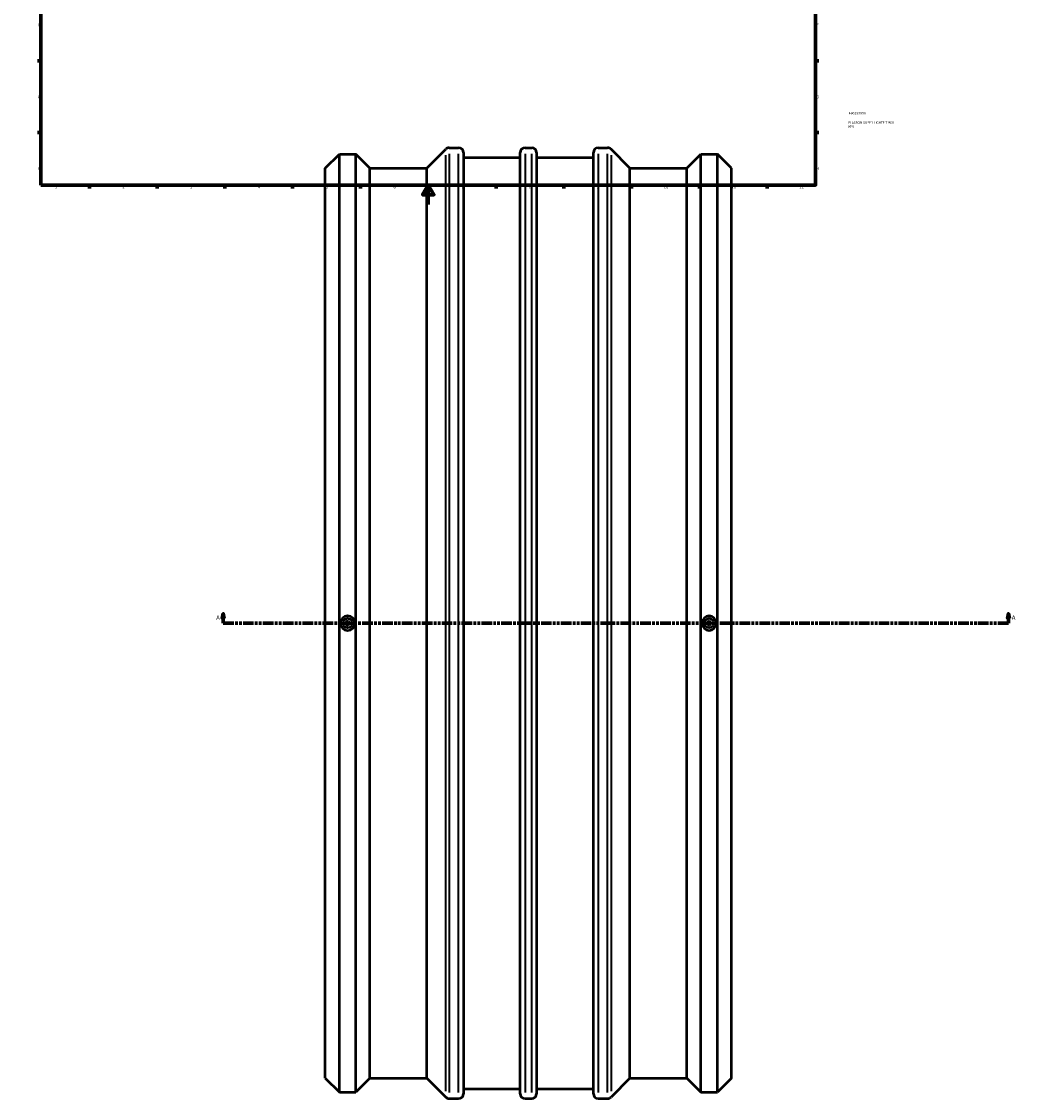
# Model space of a CAD drawing. Header units: millimetres. Extents: x -873 to 1965, y -2121 to 2499.
# Tile 3 of 6: x 0 to 1028, y -924 to 189. Entities that reach past the tile are written whole.
import ezdxf

# ---------------------------------------------------------------- set-up
doc = ezdxf.new("R2010")
doc.units = ezdxf.units.MM
doc.linetypes.add('DOUBLE_DASH_CHAIN', pattern=[1.2403, 0.6614, -0.0827, 0.1654, -0.0827, 0.1654, -0.0827])
for name, color, linetype, lineweight in [('Border (ANSI)', 7, 'Continuous', 70), ('Section Line (ANSI)', 7, 'DOUBLE_DASH_CHAIN', 70), ('Title (ISO)', 7, 'Continuous', 50), ('Visible (ANSI)', 7, 'Continuous', 50), ('Visible Narrow (ANSI)', 7, 'Continuous', 35)]:
    doc.layers.add(name, color=color, linetype=linetype, lineweight=lineweight)
doc.styles.add('Label Text (ANSI)', font='tahoma.ttf')
doc.styles.add('Note Text (ANSI)', font='tahoma.ttf')
doc.styles.add('Note Text (ISO)', font='tahoma.ttf')

# ---------------------------------------------------------------- blocks, each defined once
blk = doc.blocks.new('Borders Default Border')
at = {"layer": 'Border (ANSI)'}
for p, q in [((70.1, 574), (70.1, 577.4)), ((140.2, 574), (140.2, 577.4)), ((210.2, 574), (210.2, 577.4)), ((280.3, 574), (280.3, 577.4)), ((350.4, 574), (350.4, 577.4)), ((490.6, 574), (490.6, 577.4)), ((560.7, 574), (560.7, 577.4)), ((630.8, 574), (630.8, 577.4)), ((700.8, 574), (700.8, 577.4)), ((770.9, 574), (770.9, 577.4)), ((20, 519.7), (16.6, 519.7)), ((821, 519.7), (824.4, 519.7)), ((20, 445.5), (16.6, 445.5)), ((821, 445.5), (824.4, 445.5)), ((20, 371.2), (16.6, 371.2)), ((821, 371.2), (824.4, 371.2)), ((20, 222.7), (16.6, 222.7)), ((821, 222.7), (824.4, 222.7)), ((20, 148.5), (16.6, 148.5)), ((821, 148.5), (824.4, 148.5)), ((20, 74.3), (16.6, 74.3)), ((821, 74.3), (824.4, 74.3)), ((70.1, 20), (70.1, 16.6)), ((140.2, 20), (140.2, 16.6)), ((210.2, 20), (210.2, 16.6)), ((280.3, 20), (280.3, 16.6)), ((350.4, 20), (350.4, 16.6)), ((490.6, 20), (490.6, 16.6)), ((560.7, 20), (560.7, 16.6)), ((630.8, 20), (630.8, 16.6)), ((700.8, 20), (700.8, 16.6)), ((770.9, 20), (770.9, 16.6))]:
    blk.add_line(p, q, dxfattribs=at)
at = {"layer": 'Border (ANSI)', "flags": 128}
for points in [[(420.5, 594), (420.5, 574), (414.7, 584), (426.3, 584), (420.5, 574)], [(20, 20), (20, 574), (821, 574), (821, 20), (20, 20)], [(0, 297), (20, 297), (10, 302.8), (10, 291.2), (20, 297)], [(841, 297), (821, 297), (831, 302.8), (831, 291.2), (821, 297)], [(420.5, 0), (420.5, 20), (414.7, 10), (426.3, 10), (420.5, 20)]]:
    blk.add_lwpolyline(points, dxfattribs=at)
at = {"layer": 'Border (ANSI)', "color": 230, "true_color": 0xff0080, "char_height": 3.05, "attachment_point": 7, "style": 'Note Text (ANSI)'}
for s, insert in [('1', (34.4, 574.4)), ('2', (104.2, 574.4)), ('3', (174.3, 574.3)), ('4', (244.2, 574.4)), ('5', (314.5, 574.3)), ('6', (384.5, 574.3)), ('7', (454.6, 574.4)), ('8', (524.6, 574.3)), ('9', (594.7, 574.3)), ('10', (664, 574.3)), ('11', (734, 574.4)), ('12', (804.1, 574.4)), ('A', (16.8, 555.4)), ('A', (821.6, 555.4)), ('B', (17.1, 481.1)), ('B', (822, 481.1)), ('C', (17, 406.8)), ('C', (821.8, 406.8)), ('D', (17, 332.6)), ('D', (821.8, 332.6)), ('E', (17.2, 258.4)), ('E', (822.1, 258.4)), ('F', (17.3, 184.1)), ('F', (822.1, 184.1)), ('G', (16.8, 109.8)), ('G', (821.7, 109.8)), ('H', (17, 35.6)), ('H', (821.8, 35.6)), ('1', (34.4, 16.6)), ('2', (104.2, 16.6)), ('3', (174.3, 16.5)), ('4', (244.2, 16.6)), ('5', (314.5, 16.5)), ('6', (384.5, 16.5)), ('7', (454.6, 16.6)), ('8', (524.6, 16.5)), ('9', (594.7, 16.5)), ('10', (664, 16.5)), ('11', (734, 16.6)), ('12', (804.1, 16.6))]:
    blk.add_mtext(s, dxfattribs=dict(at, insert=insert))
blk = doc.blocks.new('Title Blocks ISO')
at = {"layer": 'Title (ISO)', "color": 232, "true_color": 0xca0064, "style": 'Note Text (ISO)'}
for tag, p in [('PART_NUMBER_001', (34.2, 73.1)), ('DESCRIPTION_001', (33.8, 63.4)), ('DESCRIPTION_002', (33.8, 59.2))]:
    blk.add_attdef(tag, p, '', height=2.5, dxfattribs=at)
blk = doc.blocks.new('2dTransSection0')
at = {"layer": 'Section Line (ANSI)', "linetype": 'Continuous'}
for p, q in [((208.5, -423), (207.5, -428)), ((208.5, -428), (208.5, -423)), ((209.5, -428), (208.5, -423)), ((1020.4, -423), (1019.4, -428)), ((1020.4, -428), (1020.4, -423)), ((1021.4, -428), (1020.4, -423)), ((207.5, -428), (209.5, -428)), ((208.5, -433), (208.5, -428)), ((208.5, -433), (219.5, -433)), ((1009.4, -433), (1020.4, -433)), ((1019.4, -428), (1021.4, -428)), ((1020.4, -433), (1020.4, -428))]:
    blk.add_line(p, q, dxfattribs=at)
at = {"layer": 'Section Line (ANSI)', "linetype": 'DOUBLE_DASH_CHAIN', "ltscale": 16.557491}
blk.add_line((208.5, -433), (1020.4, -433), dxfattribs=at)
at = {"layer": 'Section Line (ANSI)', "linetype": 'Continuous', "flags": 128}
for points in [[(209.5, -428), (208.5, -423), (207.5, -428), (209.5, -428)], [(1021.4, -428), (1020.4, -423), (1019.4, -428), (1021.4, -428)]]:
    blk.add_lwpolyline(points, dxfattribs=at)
at = {"layer": 'Section Line (ANSI)'}
for points in [[(209.5, -428), (208.5, -423), (207.5, -428), (209.5, -428)], [(1021.4, -428), (1020.4, -423), (1019.4, -428), (1021.4, -428)]]:
    blk.add_solid(points, dxfattribs=at)
at = {"layer": 'Section Line (ANSI)', "char_height": 4.57, "attachment_point": 7, "style": 'Label Text (ANSI)'}
for insert in [(201.2, -429.5), (1023.8, -429.5)]:
    blk.add_mtext('A', dxfattribs=dict(at, insert=insert))

msp = doc.modelspace()

# ---------------------------------------------------------------- linework, layer by layer
at = {"layer": 'Visible (ANSI)'}
for p, q in [((418.981, 37.479), (438.592, 57.089)), ((442.067, 58.529), (451.916, 58.529)), ((520.546, 58.529), (527.516, 58.529)), ((596.146, 58.529), (605.995, 58.529)), ((629.081, 37.479), (609.471, 57.089)), ((314.031, 37.479), (328.581, 52.029)), ((328.581, -917.971), (328.581, 52.029)), ((328.581, 52.029), (345.681, 52.029)), ((345.681, -917.971), (345.681, 52.029)), ((360.231, 37.479), (345.681, 52.029)), ((456.831, 53.614), (456.831, -919.556)), ((456.831, 48.699), (515.631, 48.699)), ((515.631, -919.556), (515.631, 53.614)), ((532.431, 53.614), (532.431, -919.556)), ((532.431, 48.699), (591.231, 48.699)), ((591.231, -919.556), (591.231, 53.614)), ((687.831, 37.479), (702.381, 52.029)), ((702.381, -917.971), (702.381, 52.029)), ((702.381, 52.029), (719.481, 52.029)), ((719.481, -917.971), (719.481, 52.029)), ((734.031, 37.479), (719.481, 52.029)), ((314.031, -903.421), (314.031, 37.479)), ((360.231, -903.421), (360.231, 37.479)), ((360.231, 37.479), (418.981, 37.479)), ((418.981, -903.421), (418.981, 37.479)), ((629.081, -903.421), (629.081, 37.479)), ((629.081, 37.479), (687.831, 37.479)), ((687.831, -903.421), (687.831, 37.479)), ((734.031, -903.421), (734.031, 37.479)), ((314.031, -903.421), (328.581, -917.971)), ((360.231, -903.421), (345.681, -917.971)), ((360.231, -903.421), (418.981, -903.421)), ((418.981, -903.421), (438.592, -923.032)), ((629.081, -903.421), (609.471, -923.032)), ((629.081, -903.421), (687.831, -903.421)), ((687.831, -903.421), (702.381, -917.971)), ((734.031, -903.421), (719.481, -917.971)), ((328.581, -917.971), (345.681, -917.971)), ((456.831, -914.641), (515.631, -914.641)), ((532.431, -914.641), (591.231, -914.641)), ((702.381, -917.971), (719.481, -917.971)), ((442.067, -924.471), (451.916, -924.471)), ((520.546, -924.471), (527.516, -924.471)), ((596.146, -924.471), (605.995, -924.471))]:
    msp.add_line(p, q, dxfattribs=at)
for centre, radius in [((337.131, -432.971), 5), ((337.131, -432.971), 2), ((710.931, -432.971), 5), ((710.931, -432.971), 2)]:
    msp.add_circle(centre, radius, dxfattribs=at)
for centre, radius, start, end in [((442.067, 53.614), 4.915, 90, 135), ((451.916, 53.614), 4.915, 0, 90), ((520.546, 53.614), 4.915, 90, 180), ((527.516, 53.614), 4.915, 0, 90), ((596.146, 53.614), 4.915, 90, 180), ((605.995, 53.614), 4.915, 45, 90), ((337.131, -432.971), 7.5, 0, 180), ((337.131, -432.971), 7.5, 180, 0), ((710.931, -432.971), 7.5, 0, 180), ((710.931, -432.971), 7.5, 180, 0), ((442.067, -919.556), 4.915, 225, 270), ((451.916, -919.556), 4.915, 270, 0), ((520.546, -919.556), 4.915, 180, 270), ((527.516, -919.556), 4.915, 270, 0), ((596.146, -919.556), 4.915, 180, 270), ((605.995, -919.556), 4.915, 270, 315)]:
    msp.add_arc(centre, radius, start, end, dxfattribs=at)
at = {"layer": 'Visible Narrow (ANSI)'}
for p, q in [((438.592, -916.998), (438.592, 51.056)), ((442.067, 52.478), (442.067, -918.42)), ((451.916, -918.42), (451.916, 52.478)), ((520.546, 52.478), (520.546, -918.42)), ((527.516, -918.42), (527.516, 52.478)), ((596.146, 52.478), (596.146, -918.42)), ((605.995, -918.42), (605.995, 52.478)), ((609.471, 51.056), (609.471, -916.998))]:
    msp.add_line(p, q, dxfattribs=at)

# ---------------------------------------------------------------- block references
msp.add_blockref('Borders Default Border', (0, 0))
msp.add_blockref('Title Blocks ISO', (821, 20)).add_auto_attribs({'PART_NUMBER_001': '4601S3900', 'DESCRIPTION_001': 'PLASSON SUPER LIGHTFIT 900', 'DESCRIPTION_002': 'MM'})
at = {"layer": 'Section Line (ANSI)'}
msp.add_blockref('2dTransSection0', (0, 0), dxfattribs=at)

doc.saveas('drawing.dxf')
